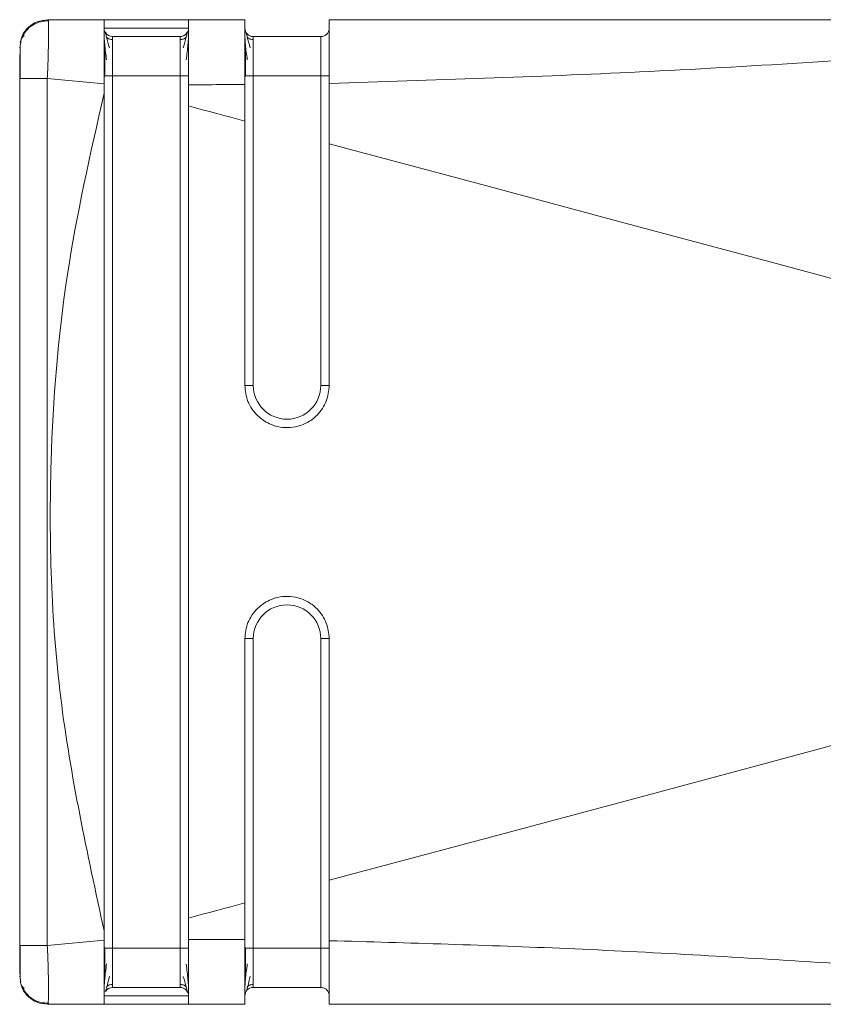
# Model space of a CAD drawing. Header units: millimetres. Extents: x -458 to 1924, y -69 to 431.
# Tile 22 of 49: x 614 to 628, y -48 to -30. Entities that reach past the tile are written whole.
import ezdxf

# ---------------------------------------------------------------- set-up
doc = ezdxf.new("R2010")
doc.units = ezdxf.units.MM

# ---------------------------------------------------------------- blocks, each defined once
blk = doc.blocks.new('Drawing View3')
at = {"color": 7, "linetype": 'Continuous', "lineweight": 18}
for p, q in [((529.906, 15.23), (529.899, 15.25)), ((529.899, 15.25), (530.899, 15.25)), ((529.899, 15.25), (529.899, 15.25)), ((529.899, 15.25), (530.899, 15.25)), ((533.403, 15.25), (532.399, 15.25)), ((532.399, 15.25), (533.399, 15.25)), ((532.399, 15.25), (532.399, 15.25)), ((532.399, 15.25), (533.399, 15.25)), ((532.399, 15.25), (532.399, 15.25)), ((550.094, 15.25), (534.899, 15.25)), ((534.899, 15.25), (550.094, 15.25)), ((534.899, 15.25), (550.094, 15.25)), ((534.899, 15.25), (534.899, 15.25)), ((532.399, 15.1), (532.399, 15.1)), ((534.899, 15.1), (534.899, 15.1)), ((531.049, 14.95), (532.249, 14.95)), ((531.049, 14.95), (531.049, 14.95)), ((532.249, 14.95), (532.249, 14.95)), ((532.399, 15.023), (532.399, 15.037)), ((533.549, 14.95), (534.749, 14.95)), ((533.549, 14.95), (533.549, 14.95)), ((533.549, 14.95), (534.749, 14.95)), ((534.749, 14.95), (534.749, 14.95)), ((529.399, 14.75), (529.418, 14.843)), ((529.399, 14.75), (529.418, 14.843)), ((529.408, 14.795), (529.408, 14.75)), ((529.399, -1.205), (529.399, 14.204)), ((529.89, 14.204), (530.899, 14.111)), ((529.89, -1.205), (529.89, 14.204)), ((531.049, 14.25), (531.049, -1.25)), ((531.049, 14.25), (532.249, 14.25)), ((532.249, -1.25), (532.249, 14.25)), ((533.549, 14.25), (533.549, 8.75)), ((533.549, 14.25), (534.749, 14.25)), ((534.749, 8.75), (534.749, 14.25)), ((530.899, 13.942), (530.899, 14.111)), ((533.549, 4.25), (533.549, -1.25)), ((534.749, -1.25), (534.749, 4.25)), ((534.899, -0.046), (534.899, -1.119)), ((530.899, -1.111), (530.899, -0.943)), ((529.399, -1.205), (529.417, -1.205)), ((529.89, -1.205), (530.899, -1.111)), ((531.049, -1.25), (532.249, -1.25)), ((533.549, -1.25), (534.749, -1.25)), ((529.408, -1.724), (529.408, -1.795)), ((529.399, -1.75), (529.418, -1.843)), ((531.049, -1.95), (532.249, -1.95)), ((533.549, -1.95), (534.749, -1.95)), ((529.899, -2.25), (529.905, -2.21)), ((529.899, -2.25), (530.899, -2.25)), ((532.399, -2.25), (532.399, -2.1)), ((532.399, -2.25), (533.403, -2.25)), ((534.899, -2.25), (550.095, -2.25))]:
    blk.add_line(p, q, dxfattribs=at)
at = {"color": 7, "linetype": 'Continuous', "lineweight": 18, "flags": 128}
for points in [[(530.899, 15.25), (530.957, 15.25), (531.119, 15.25), (531.362, 15.25), (531.649, 15.25), (531.936, 15.25), (532.18, 15.25), (532.342, 15.25), (532.399, 15.25)], [(532.399, 15.25), (532.342, 15.25), (532.18, 15.25), (531.936, 15.25), (531.649, 15.25), (531.362, 15.25), (531.119, 15.25), (530.957, 15.25), (530.899, 15.25)], [(532.399, 15.1), (532.342, 15.1), (532.18, 15.1), (531.936, 15.1), (531.649, 15.1), (531.362, 15.1), (531.119, 15.1), (530.957, 15.1), (530.899, 15.1)], [(530.899, 15.1), (530.902, 15.071), (530.906, 15.056)], [(532.249, 14.95), (532.204, 14.95), (532.074, 14.95), (531.879, 14.95), (531.649, 14.95), (531.42, 14.95), (531.225, 14.95), (531.095, 14.95), (531.049, 14.95)], [(530.899, 14.25), (530.902, 14.25), (530.911, 14.25), (530.925, 14.25), (530.943, 14.25), (530.966, 14.25), (530.992, 14.25), (531.02, 14.25), (531.049, 14.25)], [(533.399, 14.25), (533.402, 14.25), (533.411, 14.25), (533.425, 14.25), (533.443, 14.25), (533.466, 14.25), (533.492, 14.25), (533.52, 14.25), (533.549, 14.25)], [(533.399, 13.448), (533.274, 13.482), (533.149, 13.516), (533.024, 13.549), (532.899, 13.583), (532.774, 13.616), (532.649, 13.65), (532.524, 13.683), (532.399, 13.717)], [(555.472, 7.514), (552.967, 8.189), (550.437, 8.871), (547.886, 9.557), (545.316, 10.249), (542.73, 10.944), (540.13, 11.642), (537.519, 12.343), (534.899, 13.046)], [(533.399, 8.75), (533.402, 8.75), (533.411, 8.75), (533.425, 8.75), (533.443, 8.75), (533.466, 8.75), (533.492, 8.75), (533.52, 8.75), (533.549, 8.75)], [(534.899, 8.75), (534.897, 8.75), (534.888, 8.75), (534.874, 8.75), (534.855, 8.75), (534.833, 8.75), (534.807, 8.75), (534.779, 8.75), (534.749, 8.75)], [(555.472, 5.485), (552.967, 4.81), (550.437, 4.129), (547.886, 3.442), (545.316, 2.751), (542.73, 2.056), (540.13, 1.357), (537.519, 0.656), (534.899, -0.046)], [(533.399, 4.25), (533.402, 4.25), (533.411, 4.25), (533.425, 4.25), (533.443, 4.25), (533.466, 4.25), (533.492, 4.25), (533.52, 4.25), (533.549, 4.25)], [(534.899, 4.25), (534.897, 4.25), (534.888, 4.25), (534.874, 4.25), (534.855, 4.25), (534.833, 4.25), (534.807, 4.25), (534.779, 4.25), (534.749, 4.25)], [(533.399, -0.449), (533.274, -0.482), (533.149, -0.516), (533.024, -0.549), (532.899, -0.583), (532.774, -0.616), (532.649, -0.65), (532.524, -0.683), (532.399, -0.717)], [(530.899, -1.25), (530.902, -1.25), (530.911, -1.25), (530.925, -1.25), (530.943, -1.25), (530.966, -1.25), (530.992, -1.25), (531.02, -1.25), (531.049, -1.25)], [(533.399, -1.25), (533.402, -1.25), (533.411, -1.25), (533.425, -1.25), (533.443, -1.25), (533.466, -1.25), (533.492, -1.25), (533.52, -1.25), (533.549, -1.25)], [(530.899, -2.1), (530.957, -2.1), (531.119, -2.1), (531.362, -2.1), (531.649, -2.1), (531.936, -2.1), (532.18, -2.1), (532.342, -2.1), (532.399, -2.1)], [(530.899, -2.25), (530.957, -2.25), (531.119, -2.25), (531.362, -2.25), (531.649, -2.25), (531.936, -2.25), (532.18, -2.25), (532.342, -2.25), (532.399, -2.25)]]:
    blk.add_lwpolyline(points, dxfattribs=at)
at = {"color": 7, "linetype": 'Continuous', "lineweight": 18}
for centre, radius, start, end in [((533.549, 15.1), 0.15, 179.9966, 270), ((533.549, 15.1), 0.15, 196.9366, 270), ((531.049, 15.1), 0.15, 211.7267, 270), ((531.049, 15.1), 0.15, 211.7343, 270), ((532.249, 15.1), 0.15, 270, 328.18), ((534.149, 8.75), 0.6, 180, 0), ((534.149, 4.25), 0.6, 0, 180), ((531.049, -2.1), 0.15, 90, 147.708), ((531.049, -2.1), 0.15, 90, 145.565), ((532.249, -2.1), 0.15, 22.9567, 90), ((533.549, -2.1), 0.15, 90, 180)]:
    blk.add_arc(centre, radius, start, end, dxfattribs=at)
for points, knots in [([(529.418, 14.843), (529.423, 14.876), (529.436, 14.975), (529.539, 15.111), (529.703, 15.228), (529.834, 15.242), (529.899, 15.25)], [0, 0, 0, 0, 0.146778, 0.431186, 0.715593, 1, 1, 1, 1]), ([(529.432, 14.912), (529.433, 14.922), (529.446, 14.996), (529.541, 15.111), (529.702, 15.228), (529.834, 15.243), (529.899, 15.25)], [0, 0, 0, 0, 0.048095, 0.365397, 0.682698, 1, 1, 1, 1]), ([(529.918, 15.23), (529.87, 15.228), (529.77, 15.223), (529.629, 15.161), (529.507, 15.06), (529.459, 14.967), (529.435, 14.92)], [0, 0, 0, 0, 0.232612, 0.484175, 0.74422, 1, 1, 1, 1]), ([(529.918, 15.23), (529.87, 15.228), (529.77, 15.223), (529.629, 15.161), (529.507, 15.06), (529.459, 14.967), (529.435, 14.921)], [0, 0, 0, 0, 0.232612, 0.484175, 0.74422, 1, 1, 1, 1]), ([(529.89, 14.204), (529.893, 14.276), (529.899, 14.418), (529.908, 14.679), (529.914, 14.966), (529.912, 15.149), (529.908, 15.222), (529.906, 15.229), (529.906, 15.23)], [0, 0, 0, 0, 0.1501138, 0.2953922, 0.5703884, 0.8497379, 0.9937877, 1, 1, 1, 1]), ([(530.899, 15.25), (530.899, 15.235), (530.899, 15.204), (530.899, 14.934), (530.899, 14.561), (530.899, 14.261), (530.899, 14.111)], [0, 0, 0, 0, 0.250098, 0.499887, 0.749619, 1, 1, 1, 1]), ([(532.399, 15.25), (532.399, 15.232), (532.4, 15.198), (532.399, 14.937), (532.4, 14.564), (532.399, 14.254), (532.399, 14.095)], [0, 0, 0, 0, 0.255216, 0.500584, 0.743135, 1, 1, 1, 1]), ([(533.399, 15.25), (533.399, 15.233), (533.399, 15.2), (533.399, 14.942), (533.399, 14.567), (533.399, 14.254), (533.399, 14.099)], [0, 0, 0, 0, 0.250822, 0.500825, 0.750972, 1, 1, 1, 1]), ([(534.899, 14.119), (536.737, 14.176), (540.513, 14.294), (545.198, 14.604), (548.637, 14.839), (550.478, 14.972), (551.507, 15.054), (551.984, 15.106), (552.157, 15.132), (552.225, 15.15), (552.246, 15.161), (552.246, 15.171), (552.225, 15.181), (552.186, 15.19), (552.125, 15.198), (551.976, 15.213), (551.63, 15.231), (550.978, 15.247), (550.429, 15.249), (550.094, 15.25)], [0, 0, 0, 0, 0.277154, 0.569443, 0.709641, 0.801655, 0.852576, 0.869317, 0.879228, 0.882226, 0.884534, 0.88657, 0.888768, 0.891501, 0.895083, 0.899771, 0.916625, 0.949186, 1, 1, 1, 1]), ([(534.899, 15.25), (534.899, 15.234), (534.9, 15.204), (534.899, 15.011), (534.899, 14.917)], [0, 0, 0, 0, 0.510317, 1, 1, 1, 1]), ([(532.399, 14.25), (532.399, 14.372), (532.399, 14.604), (532.399, 14.848), (532.399, 14.993), (532.399, 15.081), (532.399, 15.093), (532.399, 15.1)], [0, 0, 0, 0, 0.274402, 0.520197, 0.661354, 0.819855, 1, 1, 1, 1]), ([(529.482, 14.964), (529.465, 14.954), (529.432, 14.935), (529.415, 14.871), (529.408, 14.841)], [0, 0, 0, 0, 0.524785, 1, 1, 1, 1]), ([(530.899, 15.034), (530.9, 15.002), (530.9, 14.938), (530.908, 14.814), (530.922, 14.678), (530.936, 14.582), (530.943, 14.534)], [0, 0, 0, 0, 0.2620744, 0.5160051, 0.7618487, 1, 1, 1, 1]), ([(530.993, 14.753), (530.975, 14.82), (530.948, 14.923), (530.923, 15.01), (530.914, 15.033), (530.91, 15.044)], [0, 0, 0, 0, 0.485154, 0.738595, 1, 1, 1, 1]), ([(531.049, 14.897), (531.04, 14.897), (531.021, 14.898), (530.993, 14.905), (530.966, 14.918), (530.951, 14.931), (530.943, 14.937)], [0, 0, 0, 0, 0.233003, 0.480022, 0.737313, 1, 1, 1, 1]), ([(531.049, 14.95), (531.049, 14.939), (531.049, 14.918), (531.049, 14.757), (531.049, 14.525), (531.049, 14.342), (531.049, 14.25)], [0, 0, 0, 0, 0.250154, 0.499436, 0.749043, 1, 1, 1, 1]), ([(532.249, 14.25), (532.249, 14.342), (532.249, 14.525), (532.249, 14.757), (532.249, 14.918), (532.249, 14.939), (532.249, 14.95)], [0, 0, 0, 0, 0.250957, 0.500564, 0.749846, 1, 1, 1, 1]), ([(532.356, 14.937), (532.348, 14.931), (532.333, 14.918), (532.306, 14.905), (532.278, 14.898), (532.259, 14.897), (532.249, 14.897)], [0, 0, 0, 0, 0.262684, 0.519976, 0.766996, 1, 1, 1, 1]), ([(532.389, 15.044), (532.384, 15.032), (532.376, 15.01), (532.351, 14.923), (532.323, 14.82), (532.306, 14.753)], [0, 0, 0, 0, 0.261438, 0.514813, 1, 1, 1, 1]), ([(532.356, 14.534), (532.363, 14.582), (532.377, 14.678), (532.39, 14.813), (532.398, 14.938), (532.399, 15.001), (532.399, 15.033)], [0, 0, 0, 0, 0.238216, 0.484063, 0.737999, 1, 1, 1, 1]), ([(533.399, 15.034), (533.4, 15.002), (533.4, 14.938), (533.408, 14.814), (533.422, 14.678), (533.436, 14.582), (533.443, 14.534)], [0, 0, 0, 0, 0.262074, 0.516005, 0.761849, 1, 1, 1, 1]), ([(533.399, 15.012), (533.399, 14.999), (533.399, 14.962), (533.399, 14.861), (533.399, 14.708), (533.399, 14.504), (533.399, 14.336), (533.399, 14.25)], [0, 0, 0, 0, 0.104714, 0.304255, 0.474977, 0.729774, 1, 1, 1, 1]), ([(533.493, 14.753), (533.475, 14.82), (533.448, 14.923), (533.423, 15.01), (533.414, 15.033), (533.41, 15.044)], [0, 0, 0, 0, 0.485154, 0.738595, 1, 1, 1, 1]), ([(533.549, 14.897), (533.54, 14.897), (533.521, 14.898), (533.493, 14.905), (533.466, 14.918), (533.451, 14.931), (533.443, 14.937)], [0, 0, 0, 0, 0.233003, 0.480022, 0.737313, 1, 1, 1, 1]), ([(533.549, 14.95), (533.549, 14.939), (533.549, 14.918), (533.549, 14.757), (533.549, 14.525), (533.549, 14.342), (533.549, 14.25)], [0, 0, 0, 0, 0.250154, 0.499436, 0.749043, 1, 1, 1, 1]), ([(534.749, 14.25), (534.749, 14.342), (534.749, 14.525), (534.749, 14.757), (534.749, 14.918), (534.749, 14.939), (534.749, 14.95)], [0, 0, 0, 0, 0.250957, 0.500564, 0.749846, 1, 1, 1, 1]), ([(534.899, 14.917), (534.899, 14.807), (534.9, 14.583), (534.899, 14.276), (534.899, 14.119)], [0, 0, 0, 0, 0.490542, 1, 1, 1, 1]), ([(529.408, 14.795), (529.408, 14.767), (529.408, 14.727), (529.408, 14.654), (529.408, 14.63)], [0, 0, 0, 0, 0.674694, 1, 1, 1, 1]), ([(530.91, 14.812), (530.91, 14.772), (530.91, 14.694), (530.91, 14.552), (530.91, 14.4), (530.91, 14.295), (530.91, 14.242)], [0, 0, 0, 0, 0.249951, 0.499867, 0.749923, 1, 1, 1, 1]), ([(533.41, 14.812), (533.41, 14.772), (533.41, 14.694), (533.41, 14.552), (533.41, 14.4), (533.41, 14.295), (533.41, 14.242)], [0, 0, 0, 0, 0.249951, 0.499867, 0.749923, 1, 1, 1, 1]), ([(534.899, 14.25), (534.899, 14.32), (534.899, 14.452), (534.899, 14.632), (534.899, 14.761), (534.899, 14.827), (534.899, 14.85)], [0, 0, 0, 0, 0.3152157, 0.5941322, 0.8587329, 1, 1, 1, 1]), ([(529.399, 14.204), (529.399, 14.285), (529.399, 14.448), (529.399, 14.566), (529.399, 14.625)], [0, 0, 0, 0, 0.4993925, 1, 1, 1, 1]), ([(529.408, 14.63), (529.408, 14.607), (529.408, 14.538), (529.408, 14.387), (529.408, 14.261), (529.408, 14.198)], [0, 0, 0, 0, 0.20561, 0.602654, 1, 1, 1, 1]), ([(532.399, 14.095), (532.585, 14.095), (532.918, 14.095), (533.252, 14.098), (533.399, 14.099)], [0, 0, 0, 0, 0.556487, 1, 1, 1, 1]), ([(532.399, 14.095), (532.399, 14.024), (532.399, 13.898), (532.399, 13.771), (532.399, 13.717)], [0, 0, 0, 0, 0.566355, 1, 1, 1, 1]), ([(533.399, 13.448), (533.399, 13.568), (533.399, 13.786), (533.399, 14.001), (533.399, 14.099)], [0, 0, 0, 0, 0.5493, 1, 1, 1, 1]), ([(534.899, 14.119), (534.899, 13.915), (534.899, 13.561), (534.899, 13.199), (534.899, 13.046)], [0, 0, 0, 0, 0.576678, 1, 1, 1, 1]), ([(530.899, -0.943), (530.6, 0.432), (530.001, 3.179), (529.881, 7.104), (530.165, 10.71), (530.654, 12.864), (530.899, 13.942)], [0, 0, 0, 0, 0.28024, 0.559855, 0.779601, 1, 1, 1, 1]), ([(530.899, -0.943), (530.899, 1.836), (530.899, 6.797), (530.899, 11.759), (530.899, 13.942)], [0, 0, 0, 0, 0.559993, 1, 1, 1, 1]), ([(532.399, 13.717), (532.399, 11.022), (532.399, 6.211), (532.399, 1.4), (532.399, -0.717)], [0, 0, 0, 0, 0.560031, 1, 1, 1, 1]), ([(533.399, 8.75), (533.399, 9.627), (533.399, 11.193), (533.399, 12.759), (533.399, 13.448)], [0, 0, 0, 0, 0.559975, 1, 1, 1, 1]), ([(534.899, 13.046), (534.899, 12.244), (534.899, 10.812), (534.899, 9.38), (534.899, 8.75)], [0, 0, 0, 0, 0.560015, 1, 1, 1, 1]), ([(533.399, 8.75), (533.41, 8.653), (533.426, 8.505), (533.522, 8.331), (533.641, 8.186), (533.8, 8.075), (533.988, 8.011), (534.162, 7.992), (534.338, 8.017), (534.52, 8.088), (534.669, 8.197), (534.781, 8.337), (534.874, 8.51), (534.889, 8.655), (534.899, 8.75)], [0, 0, 0, 0, 0.1230822, 0.1865796, 0.2511956, 0.3617643, 0.4286263, 0.5030579, 0.5843911, 0.6529546, 0.7513815, 0.8166193, 0.8798852, 1, 1, 1, 1]), ([(534.899, 4.25), (534.889, 4.345), (534.874, 4.489), (534.781, 4.663), (534.669, 4.802), (534.52, 4.912), (534.338, 4.983), (534.162, 5.007), (533.988, 4.989), (533.8, 4.925), (533.641, 4.814), (533.522, 4.669), (533.426, 4.494), (533.41, 4.347), (533.399, 4.25)], [0, 0, 0, 0, 0.120107, 0.183374, 0.248618, 0.347036, 0.415602, 0.496942, 0.571361, 0.638218, 0.748801, 0.813411, 0.876907, 1, 1, 1, 1]), ([(533.399, -0.449), (533.399, 0.428), (533.399, 1.995), (533.399, 3.561), (533.399, 4.25)], [0, 0, 0, 0, 0.560002, 1, 1, 1, 1]), ([(534.899, 4.25), (534.899, 3.448), (534.899, 2.016), (534.899, 0.584), (534.899, -0.046)], [0, 0, 0, 0, 0.559985, 1, 1, 1, 1]), ([(533.399, -1.099), (533.399, -0.976), (533.399, -0.76), (533.399, -0.542), (533.399, -0.449)], [0, 0, 0, 0, 0.570582, 1, 1, 1, 1]), ([(532.399, -0.717), (532.399, -0.787), (532.399, -0.913), (532.399, -1.039), (532.399, -1.096)], [0, 0, 0, 0, 0.55364, 1, 1, 1, 1]), ([(529.399, -1.717), (529.399, -1.712), (529.399, -1.694), (529.399, -1.571), (529.399, -1.394), (529.399, -1.268), (529.399, -1.205)], [0, 0, 0, 0, 0.1237153, 0.4638387, 0.7328218, 1, 1, 1, 1]), ([(529.408, -1.198), (529.408, -1.261), (529.408, -1.387), (529.408, -1.538), (529.408, -1.607), (529.408, -1.63)], [0, 0, 0, 0, 0.397346, 0.79439, 1, 1, 1, 1]), ([(529.408, -1.199), (529.408, -1.261), (529.408, -1.387), (529.408, -1.524), (529.408, -1.581), (529.408, -1.592)], [0, 0, 0, 0, 0.445098, 0.889844, 1, 1, 1, 1]), ([(529.417, -1.205), (529.421, -1.205), (529.435, -1.205), (529.536, -1.205), (529.696, -1.205), (529.825, -1.205), (529.89, -1.205)], [0, 0, 0, 0, 0.151362, 0.434241, 0.717121, 1, 1, 1, 1]), ([(529.905, -2.21), (529.907, -2.2), (529.913, -2.171), (529.913, -1.959), (529.908, -1.68), (529.899, -1.418), (529.893, -1.276), (529.89, -1.205)], [0, 0, 0, 0, 0.149465, 0.429107, 0.704277, 0.849701, 1, 1, 1, 1]), ([(530.899, -1.111), (530.899, -1.261), (530.899, -1.561), (530.899, -1.934), (530.899, -2.204), (530.899, -2.235), (530.899, -2.25)], [0, 0, 0, 0, 0.250255, 0.500093, 0.749776, 1, 1, 1, 1]), ([(533.399, -1.099), (533.212, -1.098), (532.878, -1.096), (532.545, -1.096), (532.399, -1.096)], [0, 0, 0, 0, 0.563222, 1, 1, 1, 1]), ([(532.399, -1.096), (532.399, -1.255), (532.4, -1.564), (532.399, -1.937), (532.4, -2.198), (532.399, -2.233), (532.399, -2.25)], [0, 0, 0, 0, 0.256857, 0.499427, 0.744777, 1, 1, 1, 1]), ([(533.399, -1.099), (533.399, -1.255), (533.399, -1.567), (533.399, -1.942), (533.399, -2.2), (533.399, -2.233), (533.399, -2.25)], [0, 0, 0, 0, 0.249034, 0.499186, 0.749184, 1, 1, 1, 1]), ([(550.094, -2.25), (550.62, -2.249), (551.258, -2.247), (551.938, -2.215), (552.118, -2.2), (552.195, -2.188), (552.222, -2.181), (552.239, -2.175), (552.247, -2.168), (552.243, -2.159), (552.223, -2.15), (552.185, -2.139), (552.09, -2.121), (551.893, -2.095), (551.406, -2.046), (550.436, -1.969), (548.722, -1.846), (546.361, -1.683), (543.062, -1.467), (539.208, -1.241), (536.307, -1.159), (534.899, -1.119)], [0, 0, 0, 0, 0.079633, 0.096416, 0.106506, 0.108989, 0.110947, 0.112535, 0.113904, 0.115836, 0.117972, 0.120667, 0.124353, 0.135955, 0.15357, 0.20236, 0.286651, 0.417176, 0.562519, 0.787792, 1, 1, 1, 1]), ([(534.899, -1.119), (534.899, -1.277), (534.9, -1.587), (534.899, -1.812), (534.899, -1.922)], [0, 0, 0, 0, 0.509411, 1, 1, 1, 1]), ([(530.91, -1.243), (530.91, -1.295), (530.91, -1.4), (530.91, -1.551), (530.91, -1.692), (530.91, -1.77), (530.91, -1.81)], [0, 0, 0, 0, 0.250243, 0.500316, 0.750205, 1, 1, 1, 1]), ([(531.049, -1.25), (531.049, -1.342), (531.049, -1.526), (531.049, -1.757), (531.049, -1.919), (531.049, -1.94), (531.049, -1.95)], [0, 0, 0, 0, 0.250957, 0.500564, 0.749846, 1, 1, 1, 1]), ([(532.249, -1.95), (532.249, -1.94), (532.249, -1.919), (532.249, -1.757), (532.249, -1.526), (532.249, -1.342), (532.249, -1.25)], [0, 0, 0, 0, 0.250154, 0.499436, 0.749043, 1, 1, 1, 1]), ([(532.399, -2.1), (532.399, -2.085), (532.399, -2.055), (532.399, -1.87), (532.399, -1.676), (532.399, -1.479), (532.399, -1.33), (532.399, -1.25)], [0, 0, 0, 0, 0.276095, 0.522512, 0.663133, 0.820821, 1, 1, 1, 1]), ([(533.41, -1.243), (533.41, -1.295), (533.41, -1.4), (533.41, -1.551), (533.41, -1.692), (533.41, -1.77), (533.41, -1.81)], [0, 0, 0, 0, 0.250243, 0.500316, 0.750205, 1, 1, 1, 1]), ([(533.549, -1.25), (533.549, -1.342), (533.549, -1.526), (533.549, -1.757), (533.549, -1.919), (533.549, -1.94), (533.549, -1.95)], [0, 0, 0, 0, 0.250957, 0.500564, 0.749846, 1, 1, 1, 1]), ([(534.749, -1.95), (534.749, -1.94), (534.749, -1.919), (534.749, -1.757), (534.749, -1.526), (534.749, -1.342), (534.749, -1.25)], [0, 0, 0, 0, 0.250154, 0.499436, 0.749043, 1, 1, 1, 1]), ([(534.899, -1.85), (534.899, -1.834), (534.899, -1.775), (534.899, -1.653), (534.899, -1.466), (534.899, -1.325), (534.899, -1.25)], [0, 0, 0, 0, 0.101158, 0.367063, 0.664496, 1, 1, 1, 1]), ([(530.943, -1.533), (530.936, -1.581), (530.922, -1.679), (530.908, -1.815), (530.9, -1.94), (530.9, -2.003), (530.899, -2.035)], [0, 0, 0, 0, 0.238341, 0.48424, 0.738095, 1, 1, 1, 1]), ([(532.399, -2.037), (532.399, -2.005), (532.398, -1.942), (532.39, -1.816), (532.377, -1.68), (532.363, -1.583), (532.356, -1.534)], [0, 0, 0, 0, 0.261923, 0.515785, 0.761658, 1, 1, 1, 1]), ([(533.443, -1.533), (533.436, -1.581), (533.422, -1.679), (533.408, -1.815), (533.4, -1.94), (533.4, -2.003), (533.399, -2.035)], [0, 0, 0, 0, 0.238341, 0.48424, 0.738095, 1, 1, 1, 1]), ([(529.408, -1.592), (529.408, -1.63), (529.408, -1.717), (529.408, -1.767), (529.408, -1.795)], [0, 0, 0, 0, 0.429235, 1, 1, 1, 1]), ([(529.408, -1.841), (529.415, -1.871), (529.432, -1.935), (529.465, -1.954), (529.482, -1.964)], [0, 0, 0, 0, 0.475268, 1, 1, 1, 1]), ([(529.432, -1.913), (529.433, -1.922), (529.446, -1.996), (529.541, -2.111), (529.702, -2.228), (529.834, -2.243), (529.899, -2.25)], [0, 0, 0, 0, 0.047521, 0.365014, 0.682507, 1, 1, 1, 1]), ([(529.435, -1.921), (529.459, -1.967), (529.507, -2.06), (529.629, -2.161), (529.77, -2.223), (529.87, -2.228), (529.918, -2.23)], [0, 0, 0, 0, 0.25578, 0.515825, 0.767388, 1, 1, 1, 1]), ([(530.92, -2.025), (530.924, -2.015), (530.933, -1.995), (530.957, -1.916), (530.979, -1.816), (530.994, -1.751)], [0, 0, 0, 0, 0.259025, 0.511886, 1, 1, 1, 1]), ([(530.943, -1.937), (530.951, -1.931), (530.966, -1.918), (530.993, -1.905), (531.021, -1.898), (531.04, -1.897), (531.049, -1.896)], [0, 0, 0, 0, 0.262688, 0.519982, 0.767001, 1, 1, 1, 1]), ([(532.249, -1.897), (532.259, -1.897), (532.278, -1.898), (532.306, -1.906), (532.333, -1.918), (532.348, -1.931), (532.356, -1.937)], [0, 0, 0, 0, 0.233002, 0.48002, 0.737312, 1, 1, 1, 1]), ([(532.306, -1.753), (532.324, -1.821), (532.351, -1.924), (532.377, -2.011), (532.385, -2.034), (532.389, -2.045)], [0, 0, 0, 0, 0.485076, 0.738499, 1, 1, 1, 1]), ([(533.399, -1.922), (533.399, -1.933), (533.399, -1.972), (533.399, -1.994), (533.399, -2.009)], [0, 0, 0, 0, 0.272649, 1, 1, 1, 1]), ([(533.42, -2.025), (533.424, -2.015), (533.433, -1.995), (533.457, -1.916), (533.479, -1.816), (533.494, -1.751)], [0, 0, 0, 0, 0.259025, 0.511886, 1, 1, 1, 1]), ([(533.443, -1.937), (533.451, -1.931), (533.466, -1.918), (533.493, -1.905), (533.521, -1.898), (533.54, -1.897), (533.549, -1.896)], [0, 0, 0, 0, 0.262688, 0.519982, 0.767001, 1, 1, 1, 1]), ([(534.899, -1.922), (534.899, -2.015), (534.9, -2.204), (534.899, -2.235), (534.899, -2.25)], [0, 0, 0, 0, 0.489706, 1, 1, 1, 1]), ([(534.858, -1.998), (534.857, -1.996), (534.846, -1.979), (534.807, -1.958), (534.769, -1.953), (534.749, -1.95)], [0, 0, 0, 0, 0.0370624, 0.5185312, 1, 1, 1, 1]), ([(534.899, -2.1), (534.897, -2.08), (534.894, -2.042), (534.87, -2.012), (534.858, -1.998)], [0, 0, 0, 0, 0.520734, 1, 1, 1, 1])]:
    blk.add_open_spline(points, degree=3, knots=knots, dxfattribs=at)
for points in [[(532.399, 15.1), (532.397, 15.08), (532.393, 15.041), (532.358, 14.991), (532.308, 14.957), (532.269, 14.952), (532.249, 14.95)], [(534.899, 15.1), (534.897, 15.08), (534.893, 15.041), (534.858, 14.991), (534.808, 14.957), (534.769, 14.952), (534.749, 14.95)], [(534.899, 15.1), (534.897, 15.08), (534.893, 15.041), (534.858, 14.992), (534.808, 14.957), (534.769, 14.952), (534.749, 14.95)], [(529.399, 14.204), (529.407, 14.204), (529.421, 14.204), (529.534, 14.204), (529.696, 14.204), (529.826, 14.204), (529.89, 14.204)], [(532.399, 14.25), (532.397, 14.25), (532.393, 14.25), (532.358, 14.25), (532.308, 14.25), (532.269, 14.25), (532.249, 14.25)], [(534.899, 14.25), (534.897, 14.25), (534.893, 14.25), (534.858, 14.25), (534.808, 14.25), (534.769, 14.25), (534.749, 14.25)], [(532.399, -1.25), (532.397, -1.25), (532.393, -1.25), (532.358, -1.25), (532.308, -1.25), (532.269, -1.25), (532.249, -1.25)], [(534.899, -1.25), (534.897, -1.25), (534.893, -1.25), (534.858, -1.25), (534.808, -1.25), (534.769, -1.25), (534.749, -1.25)], [(532.399, -2.1), (532.397, -2.08), (532.393, -2.041), (532.358, -1.992), (532.308, -1.957), (532.269, -1.952), (532.249, -1.95)]]:
    blk.add_open_spline(points, degree=3, dxfattribs=at)

msp = doc.modelspace()

# ---------------------------------------------------------------- block references
at = {"color": 7, "linetype": 'Continuous', "lineweight": 18}
msp.add_blockref('Drawing View3', (84.422, -45.608), dxfattribs=at)

doc.saveas('drawing.dxf')
